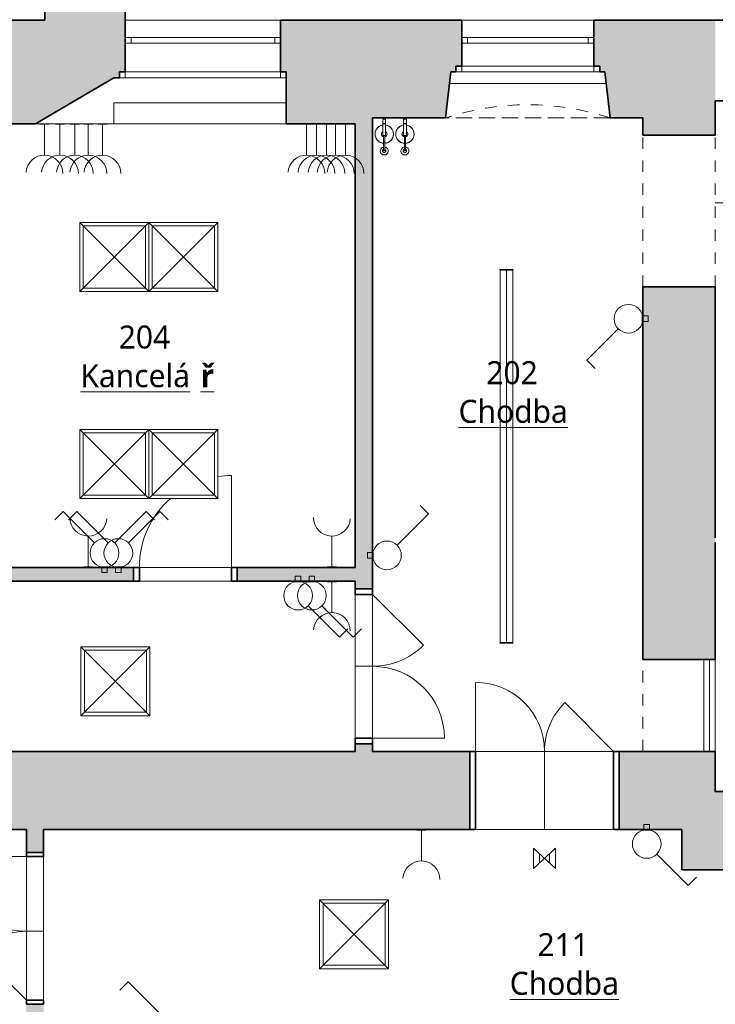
# Model space of a CAD drawing. Header units: metres. Extents: x -0.2 to 46.8, y -4.9 to 28.
# Tile 3 of 15: x 5.2 to 11.3, y 6.2 to 14.8. Entities that reach past the tile are written whole.
import ezdxf

# ---------------------------------------------------------------- set-up
doc = ezdxf.new("R2010")
doc.units = ezdxf.units.M
doc.linetypes.add('AV - Cerch_ 1 tecka 4mm', pattern=[0.006, 0.004, -0.001, 0, -0.001])
doc.layers.add('AV-MISTNOSTI', color=5, linetype='Continuous', lineweight=5, true_color=0x0000ff)
doc.layers.add('AV-TEXTY', color=5, linetype='Continuous', lineweight=13, true_color=0x0000ff)
doc.layers.add('AV-SRAFY', color=7, linetype='Continuous', lineweight=35)
doc.layers.add('AV-STAVBA', color=7, linetype='Continuous', lineweight=18)
doc.styles.add('Trebuchet MS_B', font='trebuc.ttf', dxfattribs={"height": 0.2})

# ---------------------------------------------------------------- blocks, each defined once
blk = doc.blocks.new('DO_2-L_Obl__členěné_222 - 1250x2750-981085-2NP')
at = {"layer": 'AV-STAVBA', "color": 254, "true_color": 0xcccccc}
for p, q in [((0.625, 0.57), (0.625, -0.055)), ((-0.625, -0.055), (-0.1831, 0.3869)), ((-0.625, -0.055), (0.625, -0.055)), ((-0.625, -0.205), (-0.625, -0.055)), ((0, -0.055), (0, -0.205)), ((0.625, -0.205), (0.625, -0.055)), ((-0.675, -0.205), (-0.625, -0.205)), ((-0.625, -0.205), (0.625, -0.205)), ((0.625, -0.205), (0.675, -0.205))]:
    blk.add_line(p, q, dxfattribs=at)
at = {"layer": 'AV-STAVBA', "color": 254, "lineweight": 35, "true_color": 0xcccccc}
for p, q in [((-0.625, -0.055), (-0.675, -0.055)), ((-0.675, -0.055), (-0.675, -0.205)), ((-0.625, -0.205), (-0.625, -0.055)), ((0.675, -0.055), (0.625, -0.055)), ((0.625, -0.055), (0.625, -0.205)), ((0.675, -0.205), (0.675, -0.055)), ((-0.675, -0.205), (-0.625, -0.205)), ((0.625, -0.205), (0.675, -0.205))]:
    blk.add_line(p, q, dxfattribs=at)
at = {"layer": 'AV-STAVBA', "color": 254, "linetype": 'AV - Cerch_ 1 tecka 4mm', "true_color": 0xcccccc}
for p, q in [((-0.625, -0.055), (0.625, -0.055)), ((-0.675, -0.205), (0.675, -0.205)), ((-0.625, -0.205), (0.625, -0.205))]:
    blk.add_line(p, q, dxfattribs=at)
at = {"layer": 'AV-STAVBA', "color": 254, "true_color": 0xcccccc}
for centre, start, end in [((0.625, -0.055), 90, 180), ((-0.625, -0.055), 360, 45)]:
    blk.add_arc(centre, 0.625, start, end, dxfattribs=at)
blk = doc.blocks.new('DO_1-L_Obl__členěné_1111 - 800x2020_100-V1-2NP')
at = {"layer": 'AV-STAVBA', "color": 254, "true_color": 0xcccccc}
for p, q in [((0.4, 0.73), (0.4, -0.07)), ((-0.4, -0.07), (0.4, -0.07)), ((-0.4, -0.19), (-0.4, -0.07)), ((0.4, -0.19), (0.4, -0.07)), ((0.4, -0.07), (0.4, -0.19)), ((-0.45, -0.19), (-0.4, -0.19)), ((-0.4, -0.19), (0.4, -0.19)), ((0.4, -0.19), (0.45, -0.19))]:
    blk.add_line(p, q, dxfattribs=at)
at = {"layer": 'AV-STAVBA', "color": 254, "lineweight": 35, "true_color": 0xcccccc}
for p, q in [((-0.4, -0.07), (-0.45, -0.07)), ((-0.45, -0.07), (-0.45, -0.19)), ((-0.4, -0.19), (-0.4, -0.07)), ((0.45, -0.07), (0.4, -0.07)), ((0.4, -0.07), (0.4, -0.19)), ((0.45, -0.19), (0.45, -0.07)), ((-0.45, -0.19), (-0.4, -0.19)), ((0.4, -0.19), (0.45, -0.19))]:
    blk.add_line(p, q, dxfattribs=at)
at = {"layer": 'AV-STAVBA', "color": 254, "linetype": 'AV - Cerch_ 1 tecka 4mm', "true_color": 0xcccccc}
for p, q in [((-0.4, -0.07), (0.4, -0.07)), ((-0.45, -0.19), (0.45, -0.19)), ((-0.4, -0.19), (0.4, -0.19))]:
    blk.add_line(p, q, dxfattribs=at)
at = {"layer": 'AV-STAVBA', "color": 254, "true_color": 0xcccccc}
for start, end in [(90, 98.44671), (131.37537, 180)]:
    blk.add_arc((0.4, -0.07), 0.8, start, end, dxfattribs=at)
blk = doc.blocks.new('GM_Otvor_obdélníkový - 1320x2800-981965-2NP')
at = {"layer": 'AV-STAVBA', "color": 254, "linetype": 'AV - Cerch_ 1 tecka 4mm', "lineweight": 13, "true_color": 0xcccccc}
for p, q in [((-0.66, 0.315), (0.66, 0.315)), ((-0.66, -0.315), (0.66, -0.315)), ((-0.66, -0.315), (0.66, -0.315))]:
    blk.add_line(p, q, dxfattribs=at)
blk = doc.blocks.new('GM_Otvor_obdélníkový - 800x2650-982090-2NP')
at = {"layer": 'AV-STAVBA', "color": 254, "linetype": 'AV - Cerch_ 1 tecka 4mm', "lineweight": 13, "true_color": 0xcccccc}
for p, q in [((-0.4, 0.315), (0.4, 0.315)), ((-0.4, -0.315), (0.4, -0.315)), ((-0.4, -0.315), (0.4, -0.315))]:
    blk.add_line(p, q, dxfattribs=at)
blk = doc.blocks.new('DO_2-P_Obl__členěné_222 - 1200x2700_zdobné-984504-2NP')
at = {"layer": 'AV-STAVBA', "color": 254, "true_color": 0xcccccc}
for p, q in [((-0.6, 0.81), (-0.6, 0.21)), ((0.6, 0.21), (0.1757, 0.6343)), ((-0.6, 0.21), (0.6, 0.21)), ((-0.6, -0.47), (-0.6, 0.21)), ((0, 0.21), (0, -0.47)), ((0.6, -0.47), (0.6, 0.21)), ((-0.65, -0.47), (-0.6, -0.47)), ((-0.6, -0.47), (0.6, -0.47)), ((0.6, -0.47), (0.65, -0.47))]:
    blk.add_line(p, q, dxfattribs=at)
at = {"layer": 'AV-STAVBA', "color": 254, "lineweight": 35, "true_color": 0xcccccc}
for p, q in [((-0.6, 0.21), (-0.65, 0.21)), ((-0.65, 0.21), (-0.65, -0.47)), ((-0.6, -0.47), (-0.6, 0.21)), ((0.65, 0.21), (0.6, 0.21)), ((0.6, 0.21), (0.6, -0.47)), ((0.65, -0.47), (0.65, 0.21)), ((-0.65, -0.47), (-0.6, -0.47)), ((0.6, -0.47), (0.65, -0.47))]:
    blk.add_line(p, q, dxfattribs=at)
at = {"layer": 'AV-STAVBA', "color": 254, "linetype": 'AV - Cerch_ 1 tecka 4mm', "true_color": 0xcccccc}
for p, q in [((-0.6, 0.21), (0.6, 0.21)), ((-0.65, -0.47), (0.65, -0.47)), ((-0.6, -0.47), (0.6, -0.47))]:
    blk.add_line(p, q, dxfattribs=at)
at = {"layer": 'AV-STAVBA', "color": 254, "true_color": 0xcccccc}
for centre, start, end in [((-0.6, 0.21), 360, 90), ((0.6, 0.21), 135, 180)]:
    blk.add_arc(centre, 0.6, start, end, dxfattribs=at)
blk = doc.blocks.new('DO_2-L_Ocel_ - 1250x1970-985152-2NP')
at = {"layer": 'AV-STAVBA', "color": 254, "true_color": 0xcccccc}
for p, q in [((0.65, 0.7249), (0.65, 0.075)), ((-0.6, 0.075), (-0.1757, 0.4993)), ((-0.635, 0.075), (-0.635, -0.075)), ((-0.6, 0.075), (0.65, 0.075)), ((0, 0.075), (0, -0.075)), ((0.685, 0.075), (0.685, -0.075)), ((-0.6, -0.075), (0.65, -0.075))]:
    blk.add_line(p, q, dxfattribs=at)
at = {"layer": 'AV-STAVBA', "color": 254, "lineweight": 35, "true_color": 0xcccccc}
for p, q in [((-0.6, 0.075), (-0.635, 0.075)), ((-0.635, 0.075), (-0.635, -0.075)), ((-0.6, -0.075), (-0.6, 0.075)), ((0.685, 0.075), (0.65, 0.075)), ((0.65, 0.075), (0.65, -0.075)), ((0.685, -0.075), (0.685, 0.075)), ((-0.635, -0.075), (-0.6, -0.075)), ((0.65, -0.075), (0.685, -0.075))]:
    blk.add_line(p, q, dxfattribs=at)
at = {"layer": 'AV-STAVBA', "color": 254, "linetype": 'AV - Cerch_ 1 tecka 4mm', "true_color": 0xcccccc}
for p, q in [((-0.635, 0.075), (0.685, 0.075)), ((-0.6, 0.075), (0.65, 0.075)), ((-0.635, -0.075), (0.685, -0.075)), ((-0.6, -0.075), (0.65, -0.075))]:
    blk.add_line(p, q, dxfattribs=at)
at = {"layer": 'AV-STAVBA', "color": 254, "true_color": 0xcccccc}
for centre, radius, start, end in [((0.6499, 0.075), 0.6499, 89.9951, 180), ((-0.6, 0.075), 0.6, 360, 45)]:
    blk.add_arc(centre, radius, start, end, dxfattribs=at)
blk = doc.blocks.new('WI_2-2_dvojité s příčlemi_bez středního sloupku - 1150x2350-1158680-2NP')
at = {"layer": 'AV-STAVBA', "color": 254, "linetype": 'AV - Cerch_ 1 tecka 4mm', "lineweight": 13, "true_color": 0xcccccc}
for p, q in [((-0.575, 0.425), (0.575, 0.425)), ((-0.625, -0.425), (0.625, -0.425))]:
    blk.add_line(p, q, dxfattribs=at)
at = {"layer": 'AV-STAVBA', "color": 254, "true_color": 0xcccccc}
for p, q in [((-0.575, 0.225), (-0.575, 0.275)), ((-0.575, 0.275), (0.575, 0.275)), ((-0.525, 0.225), (-0.525, 0.275)), ((0.525, 0.225), (0.525, 0.275)), ((0.575, 0.225), (0.575, 0.275)), ((-0.575, 0.225), (0.575, 0.225)), ((-0.625, 0.025), (-0.625, -0.025)), ((-0.625, 0.025), (0.625, 0.025)), ((-0.575, 0.025), (-0.575, -0.025)), ((0.575, 0.025), (0.575, -0.025)), ((0.625, 0.025), (0.625, -0.025)), ((-0.625, -0.025), (0.625, -0.025))]:
    blk.add_line(p, q, dxfattribs=at)
blk = doc.blocks.new('GM_Nika se zkoseným ostěním a klenutým nadpražím - 1000x1500-1158163-2NP')
at = {"layer": 'AV-STAVBA', "color": 254, "linetype": 'AV - Cerch_ 1 tecka 4mm', "lineweight": 13, "true_color": 0xcccccc}
for p, q in [((0.67, 0.425), (-0.67, 0.425)), ((0.715, -0.425), (-0.715, -0.425))]:
    blk.add_line(p, q, dxfattribs=at)
blk.add_arc((0, -2.6053), 2.2945, 71.84343, 108.15657, dxfattribs=at)
blk = doc.blocks.new('GM_Nika_zkosené ostění - 1362_5x-1160296-2NP')
at = {"layer": 'AV-STAVBA', "color": 254, "linetype": 'AV - Cerch_ 1 tecka 4mm', "lineweight": 13, "true_color": 0xcccccc}
blk.add_line((-0.59, 0.425), (0.84, 0.425), dxfattribs=at)
blk = doc.blocks.new('WI_2-2_dvojité s příčlemi_bez středního sloupku - 1350x2350-1164986-2NP')
at = {"layer": 'AV-STAVBA', "color": 254, "linetype": 'AV - Cerch_ 1 tecka 4mm', "lineweight": 13, "true_color": 0xcccccc}
for p, q in [((-0.675, 0.45), (0.675, 0.45)), ((-0.725, -0.45), (0.725, -0.45))]:
    blk.add_line(p, q, dxfattribs=at)
at = {"layer": 'AV-STAVBA', "color": 254, "true_color": 0xcccccc}
for p, q in [((-0.675, 0.25), (-0.675, 0.3)), ((-0.675, 0.3), (0.675, 0.3)), ((-0.625, 0.25), (-0.625, 0.3)), ((0.625, 0.25), (0.625, 0.3)), ((0.675, 0.25), (0.675, 0.3)), ((-0.675, 0.25), (0.675, 0.25)), ((-0.725, 0), (-0.725, -0.05)), ((-0.725, 0), (0.725, 0)), ((-0.725, -0.05), (0.725, -0.05)), ((-0.675, 0), (-0.675, -0.05)), ((0.675, 0), (0.675, -0.05)), ((0.725, 0), (0.725, -0.05))]:
    blk.add_line(p, q, dxfattribs=at)
blk = doc.blocks.new('GM_Nika_zkosené ostění_jednostranné - 1500x3350-1167878-2NP')
at = {"layer": 'AV-STAVBA', "color": 254, "linetype": 'AV - Cerch_ 1 tecka 4mm', "lineweight": 13, "true_color": 0xcccccc}
blk.add_line((-1.305, -0.45), (1.225, -0.45), dxfattribs=at)
blk = doc.blocks.new('Railing - Railing-1425603-2NP')
at = {"layer": 'AV-STAVBA', "color": 254, "true_color": 0xcccccc}
for p, q in [((11.1848, 9.1882), (11.1848, 8.3882)), ((11.2348, 8.3882), (11.2348, 9.1882))]:
    blk.add_line(p, q, dxfattribs=at)
blk = doc.blocks.new('GM_Nika_obdélníková - 1500x900-1515694-2NP')
at = {"layer": 'AV-STAVBA', "color": 254, "linetype": 'AV - Cerch_ 1 tecka 4mm', "true_color": 0xcccccc}
blk.add_line((-0.75, 0.45), (0.75, 0.45), dxfattribs=at)
blk = doc.blocks.new('GM_Hasicí přístroj - Hasici pristroj-V5-2NP')
at = {"layer": 'AV-STAVBA', "color": 254, "lineweight": 13, "true_color": 0xcccccc}
for p, q in [((-0.0421, 0.0036), (-0.1007, 0.0036)), ((-0.0421, 0.0111), (0.0579, 0.0111)), ((-0.0421, 0.0111), (-0.0421, -0.0139)), ((0.0579, 0.0111), (0.0605, 0.0111)), ((0.0579, 0.0111), (0.0579, -0.0139)), ((0.0605, 0.0111), (0.0979, 0.0111)), ((0.0605, 0.0111), (0.0605, -0.0139)), ((0.0979, 0.0111), (0.0979, -0.0139)), ((-0.1007, -0.0064), (-0.0421, -0.0064)), ((0.0579, -0.0139), (-0.0421, -0.0139)), ((0.0605, -0.0139), (0.0579, -0.0139)), ((0.0979, -0.0139), (0.0605, -0.0139))]:
    blk.add_line(p, q, dxfattribs=at)
at = {"layer": 'AV-STAVBA', "color": 254, "lineweight": 13, "true_color": 0xcccccc, "flags": 128}
for points in [[(-0.1007, 0.0036), (-0.1035, 0.0036), (-0.1063, 0.0036), (-0.1092, 0.0036), (-0.112, 0.0036), (-0.1149, 0.0036), (-0.1177, 0.0036), (-0.1205, 0.0036), (-0.1233, 0.0036), (-0.126, 0.0036), (-0.1288, 0.0036), (-0.1315, 0.0036), (-0.1341, 0.0036), (-0.1367, 0.0036), (-0.1393, 0.0036), (-0.1418, 0.0036), (-0.1443, 0.0036), (-0.1467, 0.0036), (-0.149, 0.0036), (-0.1513, 0.0036), (-0.1535, 0.0036), (-0.1556, 0.0036), (-0.1577, 0.0036), (-0.1596, 0.0036), (-0.1615, 0.0036), (-0.1633, 0.0036), (-0.165, 0.0036), (-0.1667, 0.0036), (-0.1682, 0.0036), (-0.1696, 0.0036), (-0.1709, 0.0036), (-0.1714, 0.0036)], [(-0.1714, -0.0064), (-0.1701, -0.0064), (-0.1687, -0.0064), (-0.1673, -0.0064), (-0.1657, -0.0064), (-0.164, -0.0064), (-0.1622, -0.0064), (-0.1604, -0.0064), (-0.1584, -0.0064), (-0.1564, -0.0064), (-0.1543, -0.0064), (-0.1522, -0.0064), (-0.1499, -0.0064), (-0.1476, -0.0064), (-0.1452, -0.0064), (-0.1428, -0.0064), (-0.1403, -0.0064), (-0.1377, -0.0064), (-0.1351, -0.0064), (-0.1325, -0.0064), (-0.1298, -0.0064), (-0.1271, -0.0064), (-0.1244, -0.0064), (-0.1216, -0.0064), (-0.1188, -0.0064), (-0.116, -0.0064), (-0.1131, -0.0064), (-0.1103, -0.0064), (-0.1074, -0.0064), (-0.1046, -0.0064), (-0.1018, -0.0064), (-0.1007, -0.0064)]]:
    blk.add_lwpolyline(points, dxfattribs=at)
at = {"layer": 'AV-STAVBA', "color": 254, "lineweight": 13, "true_color": 0xcccccc}
for centre, radius, start, end in [((-0.1772, -0.0014), 0.035, 7.23753, 180), ((-0.1764, -0.0014), 0.015, 18.64917, 180), ((-0.1764, -0.0014), 0.015, 165, 180), ((-0.1764, -0.0014), 0.015, 105, 134.93615), ((-0.1714, -0.0014), 0.005, 150, 180), ((-0.1714, -0.0014), 0.005, 90, 120), ((-0.1764, -0.0014), 0.015, 45.06385, 75), ((-0.1764, -0.0014), 0.015, 18.64917, 44.93615), ((-0.0307, -0.0014), 0.08, 90, 176.37662), ((-0.0307, -0.0014), 0.08, 159.97132, 176.42822), ((-0.0307, -0.0014), 0.08, 114.97132, 155.02868), ((-0.0307, -0.0014), 0.08, 90, 110.02868), ((-0.0307, -0.0014), 0.025, 90, 169.20034), ((-0.0307, -0.0014), 0.08, 69.97132, 90), ((-0.0307, -0.0014), 0.08, 9.18677, 90), ((-0.0307, -0.0014), 0.025, 30, 90), ((-0.0307, -0.0014), 0.08, 24.97132, 65.02868), ((-0.0307, -0.0014), 0.08, 9.05555, 20.02868), ((-0.1772, -0.0014), 0.035, 180, 351.96894), ((-0.1764, -0.0014), 0.015, 174.95011, 180), ((-0.1764, -0.0014), 0.015, 180, 185.04989), ((-0.1764, -0.0014), 0.015, 180, 224.93615), ((-0.1764, -0.0014), 0.015, 180, 341.97651), ((-0.1764, -0.0014), 0.015, 240, 270), ((-0.1714, -0.0014), 0.005, 180, 210), ((-0.1714, -0.0014), 0.005, 240, 285), ((-0.1764, -0.0014), 0.015, 330, 341.97651), ((-0.0307, -0.0014), 0.08, 183.5619, 200.02868), ((-0.0307, -0.0014), 0.08, 183.6137, 270), ((-0.0307, -0.0014), 0.08, 204.97132, 245.02868), ((-0.0307, -0.0014), 0.08, 249.97132, 270), ((-0.0307, -0.0014), 0.025, 190.79953, 270), ((-0.0307, -0.0014), 0.025, 270, 330), ((-0.0307, -0.0014), 0.08, 270, 350.81323), ((-0.0307, -0.0014), 0.08, 270, 290.02868), ((-0.0307, -0.0014), 0.08, 294.97132, 335.02868), ((-0.0307, -0.0014), 0.08, 339.97132, 350.94445)]:
    blk.add_arc(centre, radius, start, end, dxfattribs=at)
for points, knots in [([(-0.1764, -0.0014), (-0.1764, -0.0009), (-0.1762, 0.0003), (-0.1753, 0.0019), (-0.1742, 0.0028), (-0.1731, 0.0033), (-0.1725, 0.0034), (-0.1723, 0.0035)], [0, 0, 0, 0, 0.1111111, 0.2222222, 0.3333333, 0.3888889, 0.4444444, 0.4444444, 0.4444444, 0.4444444]), ([(-0.1689, -0.0058), (-0.1692, -0.0059), (-0.1697, -0.0062), (-0.1705, -0.0064), (-0.1714, -0.0065), (-0.1723, -0.0064), (-0.1731, -0.0062), (-0.1742, -0.0057), (-0.1753, -0.0047), (-0.1762, -0.0032), (-0.1764, -0.002), (-0.1764, -0.0014)], [0.3333333, 0.3333333, 0.3333333, 0.3333333, 0.3888889, 0.4444444, 0.5, 0.5555556, 0.6111111, 0.6666667, 0.7777778, 0.8888889, 1, 1, 1, 1])]:
    blk.add_open_spline(points, degree=3, knots=knots, dxfattribs=at)
for points in [[(-0.1004, -0.0014), (-0.1004, -0.0009), (-0.1004, 0.0003), (-0.1005, 0.0018), (-0.1005, 0.003), (-0.1006, 0.0034), (-0.1006, 0.0035)], [(-0.1006, -0.0064), (-0.1006, -0.0063), (-0.1005, -0.0059), (-0.1005, -0.0047), (-0.1004, -0.0032), (-0.1004, -0.002), (-0.1004, -0.0014)]]:
    blk.add_open_spline(points, degree=3, dxfattribs=at)
blk = doc.blocks.new('GM_Hasicí přístroj - Hasici pristroj-V6-2NP')
at = {"layer": 'AV-STAVBA', "color": 254, "lineweight": 13, "true_color": 0xcccccc}
for p, q in [((-0.0421, 0.0036), (-0.1007, 0.0036)), ((-0.0421, 0.0111), (0.0579, 0.0111)), ((-0.0421, 0.0111), (-0.0421, -0.0139)), ((0.0579, 0.0111), (0.0605, 0.0111)), ((0.0579, 0.0111), (0.0579, -0.0139)), ((0.0605, 0.0111), (0.0979, 0.0111)), ((0.0605, 0.0111), (0.0605, -0.0139)), ((0.0979, 0.0111), (0.0979, -0.0139)), ((-0.1007, -0.0064), (-0.0421, -0.0064)), ((0.0579, -0.0139), (-0.0421, -0.0139)), ((0.0605, -0.0139), (0.0579, -0.0139)), ((0.0979, -0.0139), (0.0605, -0.0139))]:
    blk.add_line(p, q, dxfattribs=at)
at = {"layer": 'AV-STAVBA', "color": 254, "lineweight": 13, "true_color": 0xcccccc, "flags": 128}
for points in [[(-0.1007, 0.0036), (-0.1035, 0.0036), (-0.1063, 0.0036), (-0.1092, 0.0036), (-0.112, 0.0036), (-0.1149, 0.0036), (-0.1177, 0.0036), (-0.1205, 0.0036), (-0.1233, 0.0036), (-0.126, 0.0036), (-0.1288, 0.0036), (-0.1315, 0.0036), (-0.1341, 0.0036), (-0.1367, 0.0036), (-0.1393, 0.0036), (-0.1418, 0.0036), (-0.1443, 0.0036), (-0.1467, 0.0036), (-0.149, 0.0036), (-0.1513, 0.0036), (-0.1535, 0.0036), (-0.1556, 0.0036), (-0.1577, 0.0036), (-0.1596, 0.0036), (-0.1615, 0.0036), (-0.1633, 0.0036), (-0.165, 0.0036), (-0.1667, 0.0036), (-0.1682, 0.0036), (-0.1696, 0.0036), (-0.1709, 0.0036), (-0.1714, 0.0036)], [(-0.1714, -0.0064), (-0.1701, -0.0064), (-0.1687, -0.0064), (-0.1673, -0.0064), (-0.1657, -0.0064), (-0.164, -0.0064), (-0.1622, -0.0064), (-0.1604, -0.0064), (-0.1584, -0.0064), (-0.1564, -0.0064), (-0.1543, -0.0064), (-0.1522, -0.0064), (-0.1499, -0.0064), (-0.1476, -0.0064), (-0.1452, -0.0064), (-0.1428, -0.0064), (-0.1403, -0.0064), (-0.1377, -0.0064), (-0.1351, -0.0064), (-0.1325, -0.0064), (-0.1298, -0.0064), (-0.1271, -0.0064), (-0.1244, -0.0064), (-0.1216, -0.0064), (-0.1188, -0.0064), (-0.116, -0.0064), (-0.1131, -0.0064), (-0.1103, -0.0064), (-0.1074, -0.0064), (-0.1046, -0.0064), (-0.1018, -0.0064), (-0.1007, -0.0064)]]:
    blk.add_lwpolyline(points, dxfattribs=at)
at = {"layer": 'AV-STAVBA', "color": 254, "lineweight": 13, "true_color": 0xcccccc}
for centre, radius, start, end in [((-0.1772, -0.0014), 0.035, 7.23753, 180), ((-0.1764, -0.0014), 0.015, 18.64917, 180), ((-0.1764, -0.0014), 0.015, 165, 180), ((-0.1764, -0.0014), 0.015, 105, 134.93615), ((-0.1714, -0.0014), 0.005, 150.42023, 180), ((-0.1714, -0.0014), 0.005, 90, 120), ((-0.1764, -0.0014), 0.015, 45.06385, 75), ((-0.1764, -0.0014), 0.015, 18.64917, 44.93615), ((-0.0307, -0.0014), 0.08, 90, 176.37662), ((-0.0307, -0.0014), 0.08, 159.97132, 176.42822), ((-0.0307, -0.0014), 0.08, 114.97132, 155.02868), ((-0.0307, -0.0014), 0.08, 90, 110.02868), ((-0.0307, -0.0014), 0.025, 90, 169.20034), ((-0.0307, -0.0014), 0.08, 69.97132, 90), ((-0.0307, -0.0014), 0.08, 9.18677, 90), ((-0.0307, -0.0014), 0.025, 30, 90), ((-0.0307, -0.0014), 0.08, 24.97132, 65.02868), ((-0.0307, -0.0014), 0.08, 9.05555, 20.02868), ((-0.1772, -0.0014), 0.035, 180, 351.96894), ((-0.1764, -0.0014), 0.015, 174.95011, 180), ((-0.1764, -0.0014), 0.015, 180, 185.04989), ((-0.1764, -0.0014), 0.015, 180, 224.93615), ((-0.1764, -0.0014), 0.015, 180, 341.97651), ((-0.1764, -0.0014), 0.015, 240, 270), ((-0.1714, -0.0014), 0.005, 180, 210), ((-0.1714, -0.0014), 0.005, 240, 285), ((-0.1764, -0.0014), 0.015, 330, 341.97651), ((-0.0307, -0.0014), 0.08, 183.5619, 200.02868), ((-0.0307, -0.0014), 0.08, 183.6137, 270), ((-0.0307, -0.0014), 0.08, 204.97132, 245.02868), ((-0.0307, -0.0014), 0.08, 249.97132, 270), ((-0.0307, -0.0014), 0.025, 190.79953, 270), ((-0.0307, -0.0014), 0.025, 270, 330), ((-0.0307, -0.0014), 0.08, 270, 350.81323), ((-0.0307, -0.0014), 0.08, 270, 290.02868), ((-0.0307, -0.0014), 0.08, 294.97132, 335.02868), ((-0.0307, -0.0014), 0.08, 339.97132, 350.94445)]:
    blk.add_arc(centre, radius, start, end, dxfattribs=at)
for points, knots in [([(-0.1764, -0.0014), (-0.1764, -0.0009), (-0.1762, 0.0003), (-0.1753, 0.0019), (-0.1742, 0.0028), (-0.1731, 0.0033), (-0.1725, 0.0034), (-0.1723, 0.0035)], [0, 0, 0, 0, 0.1111111, 0.2222222, 0.3333333, 0.3888889, 0.4444444, 0.4444444, 0.4444444, 0.4444444]), ([(-0.1689, -0.0058), (-0.1692, -0.0059), (-0.1697, -0.0062), (-0.1705, -0.0064), (-0.1714, -0.0065), (-0.1723, -0.0064), (-0.1731, -0.0062), (-0.1742, -0.0057), (-0.1753, -0.0047), (-0.1762, -0.0032), (-0.1764, -0.002), (-0.1764, -0.0014)], [0.3333333, 0.3333333, 0.3333333, 0.3333333, 0.3888889, 0.4444444, 0.5, 0.5555556, 0.6111111, 0.6666667, 0.7777778, 0.8888889, 1, 1, 1, 1])]:
    blk.add_open_spline(points, degree=3, knots=knots, dxfattribs=at)
for points in [[(-0.1004, -0.0014), (-0.1004, -0.0009), (-0.1004, 0.0003), (-0.1005, 0.0018), (-0.1005, 0.003), (-0.1006, 0.0034), (-0.1006, 0.0035)], [(-0.1006, -0.0064), (-0.1006, -0.0063), (-0.1005, -0.0059), (-0.1005, -0.0047), (-0.1004, -0.0032), (-0.1004, -0.002), (-0.1004, -0.0014)]]:
    blk.add_open_spline(points, degree=3, dxfattribs=at)
blk = doc.blocks.new('D0089 - 1514 - OÚPSŘ_Benešova_rvt-1-2NP')
at = {"layer": 'AV-SRAFY', "lineweight": 18, "true_color": 0xcccccc}
h = blk.add_hatch(color=254, dxfattribs=at)
h.paths.add_polyline_path([(5.788, 14.7482), (6.1548, 14.7482), (6.1548, 15.7556), (5.7348, 15.7556), (5.7348, 15.6806), (5.4548, 15.6806), (5.4548, 14.7482)])
h.paths.add_polyline_path([(5.7348, 17.5556), (6.1548, 17.5556), (6.1548, 18.9632), (5.7548, 18.9632), (5.7548, 18.8632), (5.4548, 18.8632), (5.4548, 17.6306), (5.7348, 17.6306)])
h.paths.add_polyline_path([(6.1548, 20.0632), (6.1548, 21.3232), (5.7548, 21.3232), (5.7548, 21.2232), (5.4548, 21.2232), (5.4548, 20.1632), (5.7548, 20.1632), (5.7548, 20.0632)])
h.paths.add_polyline_path([(6.1548, 22.4232), (6.1548, 23.2282), (5.4548, 23.2282), (5.4548, 22.5232), (5.7548, 22.5232), (5.7548, 22.4232)])
h = blk.add_hatch(color=254, dxfattribs=at)
h.paths.add_polyline_path([(1.1348, 13.8482), (1.1348, 14.7482), (0.2248, 14.7482), (0.2248, 13.8482)])
h.paths.add_polyline_path([(4.3748, 13.8482), (5.3748, 13.8482), (6.0548, 14.2482), (6.1048, 14.2482), (6.1048, 14.2982), (6.1548, 14.2982), (6.1548, 14.7482), (4.3748, 14.7482), (4.3748, 14.1359)])
h.paths.add_polyline_path([(8.2298, 13.8482), (8.2298, 14.7482), (7.5048, 14.7482), (7.5048, 14.2982), (7.5548, 14.2982), (7.5548, 13.8482), (8.1548, 13.8482)])
h = blk.add_hatch(color=254, dxfattribs=at)
h.paths.add_polyline_path([(8.3296, 13.8982), (8.9398, 13.8982), (8.9848, 14.2982), (9.0298, 14.2982), (9.0298, 14.3482), (9.0798, 14.3482), (9.0798, 14.7482), (8.2298, 14.7482), (8.2298, 13.8982), (8.3048, 13.8982)])
h.paths.add_polyline_path([(10.6548, 13.8982), (11.2848, 13.8982), (11.2848, 14.7482), (10.2298, 14.7482), (10.2298, 14.3482), (10.2798, 14.3482), (10.2798, 14.2982), (10.3248, 14.2982), (10.3698, 13.8982)])
h = blk.add_hatch(color=254, dxfattribs=at)
h.paths.add_polyline_path([(8.1548, 8.3882), (8.3048, 8.3882), (8.3048, 8.4532), (8.1548, 8.4532)])
h.paths.add_polyline_path([(8.1548, 9.8032), (8.3048, 9.8035), (8.3048, 13.8982), (8.2298, 13.8982), (8.2298, 13.8482), (8.1548, 13.8482), (8.1548, 9.8035)])
h = blk.add_hatch(color=254, dxfattribs=at)
h.paths.add_polyline_path([(11.2848, 7.7082), (11.2848, 8.3882), (10.6548, 8.3882), (10.6548, 7.7082), (10.9948, 7.7082)])
h.paths.add_polyline_path([(10.8712, 9.1882), (11.2848, 9.1882), (11.2848, 12.4282), (10.6548, 12.4282), (10.6548, 9.1882)])
h.paths.add_polyline_path([(10.6548, 13.7482), (11.2848, 13.7482), (11.2848, 13.8982), (10.6548, 13.8982)])
h = blk.add_hatch(color=254, dxfattribs=at)
h.paths.add_polyline_path([(6.2273, 9.8682), (6.2273, 9.9882), (2.6548, 9.9882), (2.6548, 9.8682), (5.788, 9.8682)])
h.paths.add_polyline_path([(8.1548, 9.8682), (8.1548, 9.9882), (7.1273, 9.9882), (7.1273, 9.8682), (7.8213, 9.8682)])
h = blk.add_hatch(color=254, dxfattribs=at)
h.paths.add_polyline_path([(5.4448, 7.7082), (9.1498, 7.7082), (9.1498, 8.3882), (4.6048, 8.3882), (4.6048, 7.7082), (5.2948, 7.7082)])
h.paths.add_polyline_path([(10.4498, 7.7082), (10.6548, 7.7082), (10.6548, 8.3882), (10.4498, 8.3882), (10.4498, 8.3594)])
h.paths.add_polyline_path([(1.0048, 7.7082), (1.0048, 8.3882), (0.2248, 8.3882), (0.2248, 7.7082)])
blk.add_hatch(color=254, dxfattribs=at).paths.add_polyline_path([(15.8866, 7.3582), (17.5148, 7.3582), (17.5148, 7.6982), (17.1648, 7.6982), (17.1648, 8.0382), (11.2848, 8.0382), (11.2848, 7.7082), (10.9948, 7.7082), (10.9948, 7.3582), (15.8666, 7.3582)])
h = blk.add_hatch(color=254, dxfattribs=at)
h.paths.add_polyline_path([(5.2948, 0.8282), (5.4448, 0.8282), (5.4448, 6.1882), (5.2948, 6.1882), (5.2948, 1.1388)])
h.paths.add_polyline_path([(5.4448, 7.5082), (5.4448, 7.7082), (5.2948, 7.7082), (5.2948, 7.5082)])
at = {"layer": 'AV-STAVBA', "color": 254, "lineweight": 35, "true_color": 0xcccccc}
for p, q in [((5.4548, 15.6806), (5.4548, 14.7482)), ((6.1548, 14.7482), (6.1548, 15.7556)), ((5.4548, 14.7482), (4.3748, 14.7482)), ((6.1548, 14.2982), (6.1548, 14.7482)), ((8.2298, 14.7482), (7.5048, 14.7482)), ((7.5048, 14.7482), (7.5048, 14.2982)), ((9.0798, 14.7482), (8.2298, 14.7482)), ((9.0798, 14.3482), (9.0798, 14.7482)), ((11.2848, 14.7482), (10.2298, 14.7482)), ((10.2298, 14.7482), (10.2298, 14.3482)), ((12.0448, 14.7482), (11.2848, 14.7482)), ((9.0298, 14.2982), (9.0298, 14.3482)), ((9.0298, 14.3482), (9.0798, 14.3482)), ((10.2298, 14.3482), (10.2798, 14.3482)), ((10.2798, 14.3482), (10.2798, 14.2982)), ((5.3748, 13.8482), (6.0548, 14.2482)), ((6.0548, 14.2482), (6.1048, 14.2482)), ((6.1048, 14.2482), (6.1048, 14.2982)), ((6.1048, 14.2982), (6.1548, 14.2982)), ((7.5048, 14.2982), (7.5548, 14.2982)), ((7.5548, 14.2982), (7.5548, 13.8482)), ((8.9398, 13.8982), (8.9848, 14.2982)), ((8.9848, 14.2982), (9.0298, 14.2982)), ((10.2798, 14.2982), (10.3248, 14.2982)), ((10.3248, 14.2982), (10.3698, 13.8982)), ((11.2848, 14.0482), (11.9698, 14.0482)), ((11.2848, 13.8982), (11.2848, 14.0482)), ((8.3048, 9.8032), (8.3048, 13.8982)), ((8.3048, 13.8982), (8.9398, 13.8982)), ((10.3698, 13.8982), (10.6548, 13.8982)), ((10.6548, 13.8982), (10.6548, 13.7482)), ((11.2848, 13.7482), (11.2848, 13.8982)), ((4.5648, 13.8482), (5.3748, 13.8482)), ((7.5548, 13.8482), (8.1548, 13.8482)), ((8.1548, 13.8482), (8.1548, 9.9882)), ((10.6548, 13.7482), (11.2848, 13.7482)), ((11.2848, 12.4282), (10.6548, 12.4282)), ((10.6548, 12.4282), (10.6548, 9.1882)), ((11.2848, 10.2459), (11.2848, 12.4282)), ((11.2848, 9.1882), (11.2848, 10.2062)), ((6.2273, 9.9882), (4.5648, 9.9882)), ((6.2273, 9.8682), (6.2273, 9.9882)), ((8.1548, 9.9882), (7.1273, 9.9882)), ((7.1273, 9.9882), (7.1273, 9.8682)), ((2.6548, 9.8682), (6.2273, 9.8682)), ((7.1273, 9.8682), (8.1548, 9.8682)), ((8.1548, 9.8682), (8.1548, 9.8032)), ((8.1548, 9.8032), (8.3048, 9.8032)), ((10.6548, 9.1882), (11.2848, 9.1882)), ((8.1548, 8.4532), (8.1548, 8.3882)), ((8.3048, 8.4532), (8.1548, 8.4532)), ((8.3048, 8.3882), (8.3048, 8.4532)), ((8.1548, 8.3882), (4.6048, 8.3882)), ((9.1498, 8.3882), (8.3048, 8.3882)), ((9.1498, 7.7082), (9.1498, 8.3882)), ((10.6548, 8.3882), (10.4498, 8.3882)), ((10.4498, 8.3882), (10.4498, 7.7082)), ((11.2848, 8.3882), (10.6548, 8.3882)), ((11.2848, 8.0382), (11.2848, 8.3882)), ((17.1648, 8.0382), (11.2848, 8.0382)), ((4.6048, 7.7082), (5.2948, 7.7082)), ((5.2948, 7.7082), (5.2948, 7.5082)), ((5.4448, 7.7082), (9.1498, 7.7082)), ((5.4448, 7.5082), (5.4448, 7.7082)), ((10.4498, 7.7082), (10.6548, 7.7082)), ((10.6548, 7.7082), (10.9948, 7.7082)), ((10.9948, 7.7082), (10.9948, 7.3582)), ((5.2948, 7.5082), (5.4448, 7.5082)), ((10.9948, 7.3582), (15.8666, 7.3582))]:
    blk.add_line(p, q, dxfattribs=at)
at = {"layer": 'AV-STAVBA', "color": 254, "true_color": 0xcccccc}
for p, q in [((6.1548, 14.7482), (7.5048, 14.7482)), ((9.0798, 14.7482), (10.2298, 14.7482)), ((9.0798, 14.3482), (10.2298, 14.3482)), ((6.1548, 14.2982), (7.5048, 14.2982)), ((8.9736, 14.1982), (10.3361, 14.1982)), ((6.0548, 13.8482), (6.0548, 14.0282)), ((6.0548, 14.0282), (7.5548, 14.0282)), ((6.0548, 13.8482), (5.3748, 13.8482)), ((6.2773, 9.9882), (7.0773, 9.9882)), ((6.2773, 9.8682), (7.0773, 9.8682)), ((8.1548, 9.7532), (8.1548, 8.5032)), ((8.3048, 9.7532), (8.3048, 8.5032)), ((11.2848, 8.3882), (11.2848, 9.1882)), ((9.1998, 8.3882), (10.3998, 8.3882)), ((5.2948, 6.2232), (5.2948, 7.4732)), ((5.4448, 7.4732), (5.4448, 6.2232))]:
    blk.add_line(p, q, dxfattribs=at)
at = {"layer": 'AV-STAVBA', "color": 254, "lineweight": 18, "true_color": 0xcccccc}
for name, p in [('WI_2-2_dvojité s příčlemi_bez středního sloupku - 1350x2350-1164986-2NP', (6.8298, 14.2982)), ('GM_Nika se zkoseným ostěním a klenutým nadpražím - 1000x1500-1158163-2NP', (9.6548, 14.3232)), ('WI_2-2_dvojité s příčlemi_bez středního sloupku - 1150x2350-1158680-2NP', (9.6548, 14.3232)), ('GM_Nika_zkosené ostění_jednostranné - 1500x3350-1167878-2NP', (6.6798, 14.2982)), ('DO_1-L_Obl__členěné_1111 - 800x2020_100-V1-2NP', (6.6773, 10.0582)), ('Railing - Railing-1425603-2NP', (0, 0)), ('DO_2-P_Obl__členěné_222 - 1200x2700_zdobné-984504-2NP', (9.7998, 8.1782))]:
    blk.add_blockref(name, p, dxfattribs=at)
for name, p, rotation in [('GM_Hasicí přístroj - Hasici pristroj-V5-2NP', (8.4048, 13.7882), 89.9999999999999), ('GM_Hasicí přístroj - Hasici pristroj-V6-2NP', (8.5848, 13.7882), 89.9999999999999), ('GM_Nika_zkosené ostění - 1362_5x-1160296-2NP', (9.7798, 14.3232), 180), ('GM_Nika_obdélníková - 1500x900-1515694-2NP', (6.8048, 14.2982), 180), ('GM_Otvor_obdélníkový - 1320x2800-981965-2NP', (10.9698, 13.0882), 89.9999999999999), ('DO_2-L_Obl__členěné_222 - 1250x2750-981085-2NP', (8.3598, 9.1282), 269.9999999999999), ('GM_Otvor_obdélníkový - 800x2650-982090-2NP', (10.9698, 8.7882), 89.9999999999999), ('DO_2-L_Ocel_ - 1250x1970-985152-2NP', (5.3698, 6.8232), 89.99999999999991)]:
    blk.add_blockref(name, p, dxfattribs=dict(at, rotation=rotation))
blk = doc.blocks.new('EF_Zásuvka - Jednozásuvka-V7-2NP')
at = {"layer": 'AV-STAVBA'}
for p, q in [((5.4998, 25.9006), (5.4998, 25.9806)), ((5.4998, 25.9806), (5.5048, 25.9806)), ((5.4998, 25.9106), (5.4998, 25.9706)), ((5.4998, 25.9706), (5.4998, 25.9106)), ((5.4998, 25.9106), (5.4998, 25.9706)), ((5.4998, 25.9656), (5.4998, 25.9156)), ((5.4998, 25.9586), (5.4998, 25.9206)), ((5.4998, 25.9586), (5.4998, 25.9206)), ((5.4998, 25.9518), (5.4998, 25.9481)), ((5.4998, 25.9518), (5.4998, 25.9481)), ((5.4998, 25.9418), (5.4998, 25.9381)), ((5.4998, 25.9418), (5.4998, 25.9381)), ((5.4998, 25.9281), (5.4998, 25.9318)), ((5.4998, 25.9281), (5.4998, 25.9318)), ((5.5048, 25.9006), (5.4998, 25.9006))]:
    blk.add_line(p, q, dxfattribs=at)
blk = doc.blocks.new('EF_Vypínač - Dvojklapka-835340-2NP')
at = {"layer": 'AV-STAVBA'}
for p, q in [((1.9898, 23.8447), (2.0348, 23.8447)), ((1.9898, 23.7967), (1.9898, 23.8447)), ((2.0348, 23.8607), (2.0398, 23.8607)), ((2.0348, 23.7807), (2.0348, 23.8607)), ((2.0398, 23.8607), (2.0398, 23.7807)), ((2.0398, 23.7907), (2.0398, 23.8507)), ((2.0398, 23.8507), (2.0398, 23.7907)), ((2.0348, 23.7967), (1.9898, 23.7967)), ((2.0398, 23.7807), (2.0348, 23.7807))]:
    blk.add_line(p, q, dxfattribs=at)
blk = doc.blocks.new('EF_Vypínač - Jednoklapka-835338-2NP')
at = {"layer": 'AV-STAVBA'}
for p, q in [((1.9098, 25.0188), (1.9098, 25.0988)), ((1.9098, 25.0988), (1.9148, 25.0988)), ((1.9148, 25.0988), (1.9148, 25.0188)), ((1.9098, 25.0888), (1.9098, 25.0288)), ((1.9098, 25.0288), (1.9098, 25.0888)), ((1.9148, 25.0188), (1.9098, 25.0188)), ((1.9148, 25.0828), (1.9598, 25.0828)), ((1.9598, 25.0348), (1.9148, 25.0348)), ((1.9598, 25.0828), (1.9598, 25.0348))]:
    blk.add_line(p, q, dxfattribs=at)
blk = doc.blocks.new('LF_polokoule_face - LF_polokoule_face-899879-2NP')
at = {"layer": 'AV-STAVBA', "color": 5, "true_color": 0x0000ff}
for p, q in [((14.4225, 8.2073), (14.2811, 8.3487)), ((14.2811, 8.2073), (14.4225, 8.3487)), ((14.3518, 8.0382), (14.3518, 8.278))]:
    blk.add_line(p, q, dxfattribs=at)
blk = doc.blocks.new('LF_Svítidlo do podhledu - 600x600-922042-2NP')
at = {"layer": 'AV-STAVBA', "color": 5, "true_color": 0x0000ff}
for p, q in [((0.3, 0.3), (-0.3, 0.3)), ((-0.3, 0.3), (-0.3, -0.3)), ((-0.3, 0.3), (-0.3, -0.3)), ((0.3, 0.3), (-0.3, 0.3)), ((-0.3, -0.3), (0.3, 0.3)), ((-0.3, 0.3), (0.3, -0.3)), ((-0.27, -0.27), (-0.27, 0.27)), ((-0.27, 0.27), (0.27, 0.27)), ((0.27, 0.27), (-0.27, 0.27)), ((-0.27, 0.27), (-0.27, -0.27)), ((0.27, 0.27), (0.27, -0.27)), ((0.27, -0.27), (0.27, 0.27)), ((0.3, -0.3), (0.3, 0.3)), ((0.3, -0.3), (0.3, 0.3)), ((-0.3, -0.3), (0.3, -0.3)), ((-0.3, -0.3), (0.3, -0.3)), ((0.27, -0.27), (-0.27, -0.27)), ((-0.27, -0.27), (0.27, -0.27))]:
    blk.add_line(p, q, dxfattribs=at)
blk = doc.blocks.new('LF_Závěsné lineární svítidlo - 3250x120-925979-2NP')
at = {"layer": 'AV-STAVBA', "color": 5, "true_color": 0x0000ff}
for p, q in [((-1.625, -0.06), (-1.625, 0.06)), ((1.625, 0), (-1.625, 0)), ((-1.62, -0.055), (-1.62, 0.055)), ((-1.62, 0.055), (1.62, 0.055)), ((1.62, 0.055), (1.62, -0.055)), ((1.625, 0.06), (1.625, -0.06)), ((1.62, -0.055), (-1.62, -0.055))]:
    blk.add_line(p, q, dxfattribs=at)
blk = doc.blocks.new('LF_Svítidlo nouzové nástěnné - Svítidlo nástěnné_nouzové-V11-2NP')
at = {"layer": 'AV-STAVBA', "color": 5, "true_color": 0x0000ff}
for p, q in [((9.8942, 7.5466), (9.7054, 7.3698)), ((9.7054, 7.5466), (9.8942, 7.3698)), ((9.7054, 7.5466), (9.7054, 7.3698)), ((9.8942, 7.5466), (9.8942, 7.3698)), ((9.7566, 7.4986), (9.7566, 7.4178)), ((9.843, 7.4986), (9.843, 7.4178))]:
    blk.add_line(p, q, dxfattribs=at)

msp = doc.modelspace()

# ---------------------------------------------------------------- linework, layer by layer
at = {"layer": 'AV-TEXTY', "lineweight": 5}
for p, q in [((5.452, 13.575), (5.452, 13.8482)), ((5.587, 13.575), (5.587, 13.8482)), ((5.7167, 13.575), (5.7167, 13.8482)), ((5.8337, 13.575), (5.8337, 13.8482)), ((5.9561, 13.575), (5.9561, 13.8482)), ((7.7297, 13.575), (7.7297, 13.8482)), ((7.8168, 13.575), (7.8168, 13.8482)), ((7.9048, 13.575), (7.9048, 13.8482)), ((7.9841, 13.575), (7.9841, 13.8482)), ((8.0698, 13.575), (8.0698, 13.8482)), ((10.4414, 12.063), (10.1688, 11.7904)), ((10.4414, 12.063), (10.4117, 12.0333)), ((10.1688, 11.7904), (10.2407, 11.7184)), ((5.6138, 10.4742), (5.5419, 10.4023)), ((5.8864, 10.2016), (5.6138, 10.4742)), ((5.7332, 10.4742), (5.6613, 10.4023)), ((6.0059, 10.2016), (5.7332, 10.4742)), ((6.0632, 10.2016), (6.3359, 10.4742)), ((6.1826, 10.2016), (6.4553, 10.4742)), ((6.3359, 10.4742), (6.4078, 10.4023)), ((6.4553, 10.4742), (6.5272, 10.4023)), ((8.5182, 10.1813), (8.7908, 10.4539)), ((8.7908, 10.4539), (8.7189, 10.5259)), ((5.8337, 10.2614), (5.8337, 9.9882)), ((6.0632, 10.2016), (6.0929, 10.2313)), ((6.1826, 10.2016), (6.2123, 10.2313)), ((7.9514, 10.2614), (7.9514, 9.9882)), ((8.5182, 10.1813), (8.5479, 10.211)), ((7.9514, 9.595), (7.9514, 9.8682)), ((7.7457, 9.6548), (7.7754, 9.6251)), ((7.7457, 9.6548), (8.0184, 9.3822)), ((7.8648, 9.6548), (7.8945, 9.6251)), ((7.8648, 9.6548), (8.1374, 9.3822)), ((8.0184, 9.3822), (8.0903, 9.4541)), ((8.1374, 9.3822), (8.2094, 9.4541)), ((8.7292, 7.435), (8.7292, 7.7082)), ((10.7769, 7.4948), (10.8066, 7.4651)), ((10.7769, 7.4948), (11.0495, 7.2222)), ((11.0495, 7.2222), (11.1215, 7.2941)), ((6.18, 6.3842), (6.108, 6.3123)), ((6.4526, 6.1116), (6.18, 6.3842))]:
    msp.add_line(p, q, dxfattribs=at)
for centre in [(10.5298, 12.1514), (5.9748, 10.1132), (6.0943, 10.1132), (8.4298, 10.0929), (7.6574, 9.7432), (7.7764, 9.7432), (10.6885, 7.5832)]:
    msp.add_circle(centre, 0.125, dxfattribs=at)
for centre, start, end in [((5.452, 13.415), 360, 176.41054), ((5.587, 13.415), 360, 176.41054), ((5.7167, 13.415), 360, 176.41054), ((5.8337, 13.415), 360, 176.41054), ((5.9561, 13.415), 360, 176.41054), ((7.7297, 13.415), 360, 176.41054), ((7.8168, 13.415), 360, 176.41054), ((7.9048, 13.415), 360, 176.41054), ((7.9841, 13.415), 360, 176.41054), ((8.0698, 13.415), 360, 176.41054), ((5.8337, 10.4214), 180, 356.41054), ((7.9514, 10.4214), 180, 356.41054), ((7.9514, 9.435), 360, 176.41054), ((8.7292, 7.275), 360, 176.41054)]:
    msp.add_arc(centre, 0.16, start, end, dxfattribs=at)

# ---------------------------------------------------------------- block references
at = {"lineweight": 5}
msp.add_blockref('D0089 - 1514 - OÚPSŘ_Benešova_rvt-1-2NP', (0, 0), dxfattribs=at)
at = {"layer": 'AV-STAVBA'}
for name, p, rotation in [('EF_Zásuvka - Jednozásuvka-V7-2NP', (31.3926, 8.3434), 89.99999999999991), ('EF_Zásuvka - Jednozásuvka-V7-2NP', (31.5276, 8.3434), 89.99999999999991), ('EF_Zásuvka - Jednozásuvka-V7-2NP', (31.6572, 8.3434), 89.99999999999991), ('EF_Zásuvka - Jednozásuvka-V7-2NP', (31.7742, 8.3434), 89.99999999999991), ('EF_Zásuvka - Jednozásuvka-V7-2NP', (31.8967, 8.3434), 89.99999999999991), ('EF_Zásuvka - Jednozásuvka-V7-2NP', (33.6703, 8.3434), 89.99999999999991), ('EF_Zásuvka - Jednozásuvka-V7-2NP', (33.7574, 8.3434), 89.99999999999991), ('EF_Zásuvka - Jednozásuvka-V7-2NP', (33.8454, 8.3434), 89.99999999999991), ('EF_Zásuvka - Jednozásuvka-V7-2NP', (33.9247, 8.3434), 89.99999999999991), ('EF_Zásuvka - Jednozásuvka-V7-2NP', (34.0103, 8.3434), 89.99999999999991), ('EF_Vypínač - Jednoklapka-835338-2NP', (10.2196, 35.1517), 180), ('EF_Zásuvka - Jednozásuvka-V7-2NP', (-20.1069, 15.493), 269.9999999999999), ('EF_Vypínač - Dvojklapka-835340-2NP', (29.7955, 7.9534), 89.99999999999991), ('EF_Vypínač - Dvojklapka-835340-2NP', (29.9149, 7.9534), 89.99999999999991), ('EF_Zásuvka - Jednozásuvka-V7-2NP', (-17.9891, 15.493), 269.9999999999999), ('EF_Vypínač - Jednoklapka-835338-2NP', (32.7162, 7.9534), 89.99999999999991), ('EF_Vypínač - Jednoklapka-835338-2NP', (32.8352, 7.9534), 89.99999999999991), ('EF_Zásuvka - Jednozásuvka-V7-2NP', (33.892, 4.3634), 89.99999999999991), ('EF_Zásuvka - Jednozásuvka-V7-2NP', (34.6698, 2.2034), 89.99999999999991), ('EF_Vypínač - Jednoklapka-835338-2NP', (35.7473, 5.7934), 89.99999999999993)]:
    msp.add_blockref(name, p, dxfattribs=dict(at, rotation=rotation))
at = {"layer": 'AV-STAVBA', "color": 5, "true_color": 0x0000ff, "rotation": 270.0000000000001}
msp.add_blockref('LF_polokoule_face - LF_polokoule_face-899879-2NP', (3.2466, 27.5106), dxfattribs=at)
at = {"layer": 'AV-STAVBA', "color": 5, "true_color": 0x0000ff}
for name, p in [('LF_Svítidlo do podhledu - 600x600-922042-2NP', (6.0598, 12.6882)), ('LF_Svítidlo do podhledu - 600x600-922042-2NP', (6.6598, 12.6882)), ('LF_Svítidlo do podhledu - 600x600-922042-2NP', (6.0598, 10.8882)), ('LF_Svítidlo do podhledu - 600x600-922042-2NP', (6.6598, 10.8882)), ('LF_Svítidlo do podhledu - 600x600-922042-2NP', (6.0698, 8.9982)), ('LF_Svítidlo nouzové nástěnné - Svítidlo nástěnné_nouzové-V11-2NP', (0, 0)), ('LF_Svítidlo do podhledu - 600x600-922042-2NP', (8.1448, 6.7982))]:
    msp.add_blockref(name, p, dxfattribs=at)
at = {"layer": 'AV-STAVBA', "color": 5, "true_color": 0x0000ff, "extrusion": (0, 0, -1), "rotation": 270.0000000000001}
msp.add_blockref('LF_Závěsné lineární svítidlo - 3250x120-925979-2NP', (-9.4682, 10.9549), dxfattribs=at)
at = {"layer": 'AV-STAVBA'}
msp.add_blockref('EF_Vypínač - Jednoklapka-835338-2NP', (8.74, -12.9074), dxfattribs=at)

# ---------------------------------------------------------------- texts
at = {"layer": 'AV-MISTNOSTI', "char_height": 0.2, "attachment_point": 1, "style": 'Trebuchet MS_B'}
for s, insert, width in [('204', (6.0983, 12.0924), 0.601266), ('\\LKancelá', (5.7643, 11.7561), 1.266666), ('\\L\\fTrebuchet MS|b1|i0|c238|p34|;\\Lř', (6.8094, 11.7561), 0.144304), ('202', (9.2942, 11.7823), 0.601266), ('\\LChodba', (9.0527, 11.446), 1.186497), ('211', (9.739, 6.8072), 0.601266), ('\\LChodba', (9.4975, 6.4709), 1.186497)]:
    msp.add_mtext(s, dxfattribs=dict(at, insert=insert, width=width))

doc.saveas('drawing.dxf')
